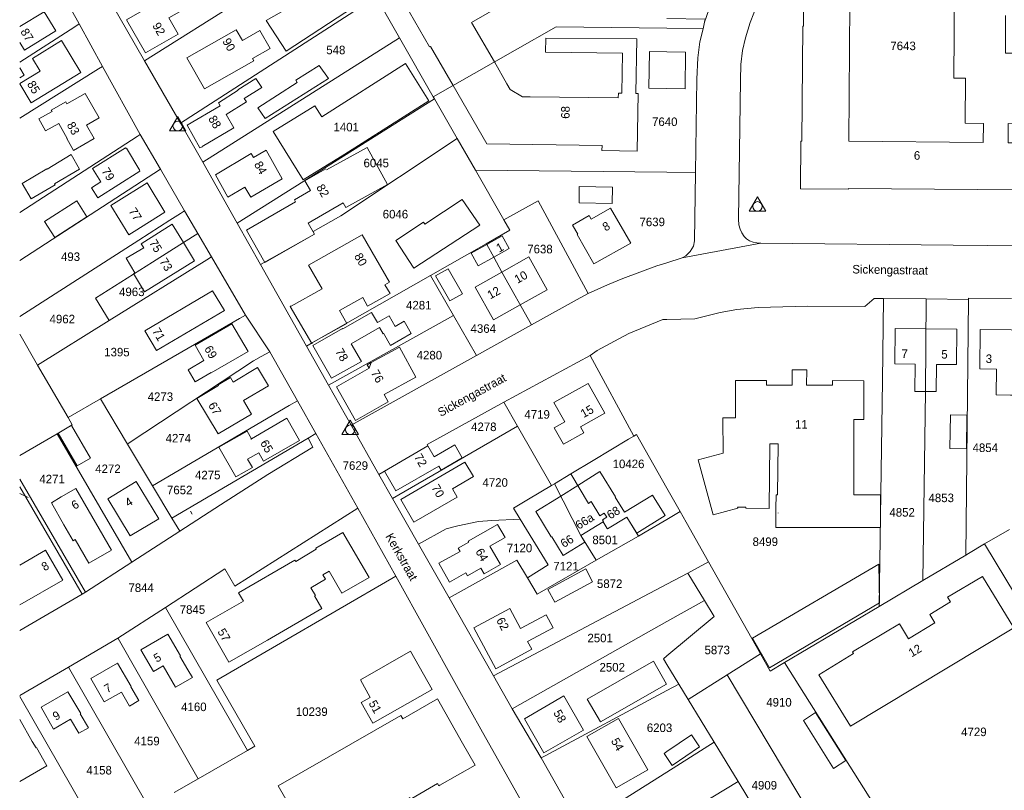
# Model space of a CAD drawing. Header units: metres. Extents: x 195864 to 198202, y 543264 to 544906.
# Tile 3 of 57: x 195864 to 196071, y 543562 to 543724. Entities that reach past the tile are written whole.
import ezdxf
from ezdxf.enums import TextEntityAlignment as Align

# ---------------------------------------------------------------- set-up
doc = ezdxf.new("R2010")
doc.units = ezdxf.units.M
doc.header["$MEASUREMENT"] = 0
for name, color, linetype, lineweight in [('Level 1', 7, 'Continuous', 0), ('Level 10', 7, 'Continuous', 0), ('Level 11', 7, 'Continuous', 0), ('Level 2', 7, 'Continuous', 0), ('Level 31', 7, 'Continuous', 0), ('Level 32', 7, 'Continuous', 0), ('Level 34', 7, 'Continuous', 0)]:
    doc.layers.add(name, color=color, linetype=linetype, lineweight=lineweight)
doc.styles.add('Style-CHAR_FAST_FONT', font='CHAR_FAST_FONT.shx')

# ---------------------------------------------------------------- blocks, each defined once
blk = doc.blocks.new('DC')
at = {"layer": 'Level 10', "color": 7, "linetype": 'Continuous', "lineweight": 0, "flags": 128}
blk.add_lwpolyline([(-1.84, -0.9), (1.63, -0.9), (-0.11, 2.1), (-1.84, -0.9)], dxfattribs=at)
at = {"layer": 'Level 10', "color": 7, "linetype": 'Continuous', "lineweight": 0}
blk.add_circle((-0.11, 0.11), 1, dxfattribs=at)

msp = doc.modelspace()

# ---------------------------------------------------------------- linework, layer by layer
at = {"layer": 'Level 1', "color": 7, "linetype": 'Continuous', "lineweight": 0}
for p, q in [((195890.02, 543715.67), (195931.49, 543741.87)), ((195870.4, 543734.08), (195876.26, 543723.45)), ((195882.72, 543728.38), (195890.02, 543715.67)), ((195897.57, 543702.52), (195938.78, 543729.13)), ((195938.78, 543729.13), (195943.72, 543720.51)), ((195876.26, 543723.45), (195881.18, 543714.52)), ((196007.62, 543722.44), (196007.95, 543723.84)), ((196000, 543722.54), (196007.62, 543722.44)), ((195902.29, 543694.31), (195943.72, 543720.51)), ((195943.72, 543720.51), (195950.8, 543708.13)), ((195890.02, 543715.67), (195897.57, 543702.52)), ((195881.18, 543714.52), (195889.08, 543700.19)), ((195909.51, 543681.49), (195951.07, 543707.68)), ((195950.8, 543708.13), (195951.07, 543707.68)), ((195951.07, 543707.68), (195955.86, 543699.31)), ((195897.57, 543702.52), (195902.29, 543694.31)), ((195889.08, 543700.19), (195893.37, 543692.83)), ((195955.86, 543699.31), (195959.67, 543692.66)), ((195863.71, 543673.58), (195893.37, 543692.83)), ((195893.37, 543692.83), (195898.45, 543684.09)), ((195902.29, 543694.31), (195909.51, 543681.49)), ((195959.67, 543692.66), (195965.68, 543682.18)), ((195959.67, 543692.66), (196000, 543692.19)), ((196000, 543692.19), (196006.03, 543692.12)), ((195897.58, 543683.53), (195898.45, 543684.09)), ((195898.45, 543684.09), (195901.25, 543679.28)), ((195888.82, 543677.92), (195895.35, 543682.1)), ((195895.35, 543682.1), (195897.58, 543683.53)), ((195909.51, 543681.49), (195914.43, 543672.76)), ((195863.71, 543661.83), (195888.82, 543677.92)), ((195901.25, 543679.28), (195904.09, 543674.41)), ((195950.25, 543670.42), (195961.97, 543677.14)), ((196003.25, 543674.17), (196019.82, 543677.25)), ((195904.09, 543674.41), (195911.25, 543662.12)), ((196000, 543673.13), (196003.25, 543674.17)), ((195914.43, 543672.76), (195924.13, 543655.56)), ((195950.25, 543670.42), (195955.08, 543662.01)), ((196045.62, 543665.6), (196054.62, 543665.51)), ((196054.62, 543665.51), (196063.53, 543665.36)), ((196062.97, 543611.55), (196063.53, 543665.36)), ((195911.25, 543662.12), (195916.41, 543654.36)), ((195928.76, 543647.31), (195955.08, 543662.01)), ((195955.08, 543662.01), (195959.91, 543653.59)), ((195867.49, 543651.55), (195882.58, 543660.97)), ((195959.91, 543653.59), (195971.48, 543660.05)), ((195863.71, 543658.07), (195867.49, 543651.55)), ((195924.13, 543655.56), (195928.76, 543647.31)), ((195916.41, 543654.36), (195922.22, 543644.05)), ((195933.54, 543638.89), (195959.91, 543653.59)), ((195965.68, 543643.76), (195983.82, 543653.63)), ((195983.82, 543653.63), (195993.05, 543636.6)), ((195867.49, 543651.55), (195873.89, 543640.51)), ((195928.76, 543647.31), (195933.54, 543638.89)), ((195873.89, 543640.51), (195880.73, 543644.46)), ((195880.73, 543644.46), (195886.41, 543634.94)), ((195922.22, 543644.05), (195926.11, 543637.14)), ((195965.68, 543643.76), (195968.58, 543638.68)), ((195933.54, 543638.89), (195939.34, 543628.55)), ((195942.22, 543623.5), (195968.58, 543638.68)), ((195968.58, 543638.68), (195975.7, 543626.22)), ((195863.71, 543632.51), (195871.58, 543637.09)), ((195871.58, 543637.09), (195887.36, 543610.04)), ((195924.43, 543636.15), (195926.11, 543637.14)), ((195926.11, 543637.14), (195934.95, 543621.42)), ((195991.95, 543635.97), (195993.05, 543636.6)), ((195886.41, 543634.94), (195891.67, 543626.15)), ((195895.75, 543619.35), (195924.43, 543636.15)), ((195939.34, 543628.55), (195942.22, 543623.5)), ((195976.33, 543626.59), (195979.78, 543628.66)), ((195863.71, 543627.57), (195877.54, 543603.74)), ((195891.67, 543626.15), (195895.75, 543619.35)), ((195975.7, 543626.22), (195976.33, 543626.59)), ((196000, 543625.67), (196002.8, 543620.71)), ((195942.22, 543623.5), (195947.72, 543613.81)), ((195934.95, 543621.42), (195942.93, 543607.07)), ((196001.08, 543619.64), (196002.8, 543620.71)), ((195895.75, 543619.35), (195897.47, 543616.55)), ((195995.42, 543616.35), (196000, 543619.01)), ((196000, 543619.01), (196001.08, 543619.64)), ((195887.36, 543610.04), (195897.47, 543616.55)), ((195985.11, 543610.46), (195994.04, 543615.56)), ((195994.04, 543615.56), (195995.42, 543616.35)), ((196066.91, 543613.89), (196072.17, 543616.93)), ((195947.72, 543613.81), (195954.14, 543602.52)), ((196066.91, 543613.89), (196091.5, 543572.94)), ((196053.91, 543606.17), (196062.97, 543611.55)), ((195877.54, 543603.74), (195887.36, 543610.04)), ((196004.39, 543607.76), (196008.8, 543610.09)), ((196008.8, 543610.09), (196019.72, 543590.74)), ((195894.42, 543600.49), (195906.88, 543608.63)), ((196000, 543605.43), (196004.39, 543607.76)), ((196004.39, 543607.76), (196007.91, 543601.99)), ((195942.93, 543607.07), (195955.7, 543584.1)), ((195963.49, 543586.08), (196000, 543605.43)), ((196044.74, 543600.73), (196053.91, 543606.17)), ((195876.84, 543603.34), (195877.54, 543603.74)), ((195954.14, 543602.52), (195963.49, 543586.08)), ((196000, 543597.53), (196007.91, 543601.99)), ((195884.4, 543594.04), (195894.42, 543600.49)), ((195894.42, 543600.49), (195911.68, 543570.37)), ((196024.78, 543588.88), (196044.74, 543600.73)), ((195967.43, 543579.16), (196000, 543597.53)), ((195874.02, 543587.91), (195884.4, 543594.04)), ((196012.7, 543586.32), (196019.72, 543590.74)), ((196024.78, 543588.88), (196050.49, 543548.18)), ((195863.71, 543581.96), (195874.02, 543587.91)), ((195874.02, 543587.91), (195890.86, 543558.47)), ((196000, 543588.49), (196002.5, 543584.38)), ((195963.49, 543586.08), (195967.43, 543579.16)), ((196004.48, 543581.13), (196012.7, 543586.32)), ((196000, 543583.04), (196002.5, 543584.38)), ((196002.5, 543584.38), (196004.48, 543581.13)), ((195863.71, 543581.77), (195880.48, 543552.53)), ((196004.48, 543581.13), (196009.95, 543572.12)), ((195967.43, 543579.16), (195973.54, 543568.82)), ((196000, 543565.82), (196009.95, 543572.12)), ((196009.95, 543572.12), (196014.99, 543563.83)), ((195901.27, 543564.42), (195911.68, 543570.37)), ((195911.68, 543570.37), (195913.25, 543571.27)), ((195973.54, 543568.82), (195981.71, 543554.42)), ((195896.23, 543561.54), (195901.27, 543564.42)), ((196000, 543554.78), (196014.99, 543563.83))]:
    msp.add_line(p, q, dxfattribs=at)
at = {"layer": 'Level 1', "color": 7, "linetype": 'Continuous', "lineweight": 0, "flags": 128}
for points in [[(196007.95, 543723.84), (196009.3, 543727.82), (196011, 543731.53), (196012.59, 543734.55), (196014.56, 543737.66), (196016.44, 543740.09), (196024.43, 543750), (196030.69, 543757.49), (196032.6, 543759.56), (196035.18, 543762.03), (196039.73, 543765.57), (196045.51, 543769.02), (196116.34, 543807.62)], [(196040.77, 543754.78), (196028.19, 543740.24), (196022.58, 543733.24), (196021.31, 543731.45), (196020.17, 543729.47), (196019.19, 543727.71), (196018.31, 543725.74), (196017.53, 543723.74), (196016.54, 543720.5), (196015.94, 543717.86), (196015.61, 543714.92), (196015.5, 543711.6), (196015.36, 543701.66), (196015.06, 543682.33), (196015.18, 543681.13), (196015.45, 543680.24), (196015.81, 543679.44), (196016.31, 543678.68), (196016.8, 543678.17), (196017.41, 543677.74), (196018.16, 543677.48), (196018.94, 543677.34), (196019.82, 543677.25)], [(195863.71, 543715.4), (195875.33, 543722.86), (195876.26, 543723.45)], [(196007.95, 543723.84), (196008.09, 543724.45), (196000, 543724.62)], [(195950.8, 543708.13), (195976.7, 543722.83), (196000, 543722.54)], [(196006.03, 543692.12), (196006.3, 543711.83), (196006.53, 543716.3), (196006.97, 543719.68), (196007.62, 543722.44)], [(195863.71, 543703.63), (195880.34, 543714), (195881.18, 543714.52)], [(195863.71, 543683.73), (195888.42, 543699.76), (195889.08, 543700.19)], [(195914.43, 543672.76), (195925.8, 543679.19), (195925.5, 543679.71), (195931.36, 543682.99), (195955.86, 543699.31)], [(196003.25, 543674.17), (196003.97, 543674.56), (196004.89, 543675.51), (196005.6, 543676.63), (196005.84, 543677.75), (196006.03, 543692.12)], [(195965.68, 543682.18), (195972.87, 543686.18), (195983.42, 543666.63)], [(195961.97, 543677.14), (195966.93, 543679.98), (195965.68, 543682.18)], [(195901.25, 543679.28), (195898.2, 543677.39), (195891.68, 543673.28), (195879.71, 543665.68), (195882.58, 543660.97)], [(195961.97, 543677.14), (195962.07, 543676.98), (195963.54, 543674.34), (195965.26, 543671.16), (195971.48, 543660.05)], [(196019.82, 543677.25), (196060.32, 543676.85), (196082.21, 543676.62)], [(195882.58, 543660.97), (195903.09, 543673.78), (195904.09, 543674.41)], [(195983.42, 543666.63), (195987.48, 543668.51), (195990.71, 543669.85), (195997.92, 543672.46), (196000, 543673.13)], [(195924.13, 543655.56), (195925.19, 543656.16), (195950.25, 543670.42)], [(195971.48, 543660.05), (195981.71, 543665.75), (195983.42, 543666.63)], [(196000, 543661.18), (196005.87, 543661.32), (196011.25, 543662.65), (196014.76, 543663.27), (196019.21, 543663.71), (196029.64, 543663.99), (196041.68, 543663.91), (196043.68, 543665.59), (196045.62, 543665.6)], [(196044.74, 543600.73), (196045.4, 543648.28), (196045.62, 543665.6)], [(196053.91, 543606.17), (196054.46, 543646.01), (196054.62, 543665.51)], [(196063.53, 543665.36), (196063.53, 543665.67), (196072.57, 543665.58)], [(195880.73, 543644.46), (195910.03, 543661.41), (195911.25, 543662.12)], [(195983.82, 543653.63), (195985.35, 543654.63), (195988.95, 543656.64), (195991.98, 543658.26), (195999.18, 543661.16), (196000, 543661.18)], [(195886.41, 543634.94), (195886.79, 543635.18), (195912.98, 543652.47), (195914.59, 543653.35), (195916.41, 543654.36)], [(195891.67, 543626.15), (195920.49, 543643.04), (195922.22, 543644.05)], [(195939.34, 543628.55), (195949.69, 543634.56), (195949.53, 543634.83), (195965.68, 543643.76)], [(195871.58, 543637.09), (195874.78, 543638.97), (195873.89, 543640.51)], [(195993.05, 543636.6), (195993.64, 543636.93), (196000, 543625.67)], [(195897.47, 543616.55), (195906, 543622.15), (195915.96, 543628.53), (195925.43, 543634.3), (195924.43, 543636.15)], [(195979.78, 543628.66), (195984.46, 543631.5), (195991.95, 543635.97)], [(195979.78, 543628.66), (195983.47, 543622.44), (195984.09, 543622.81), (195985.86, 543619.84), (195986.8, 543620.4), (195987.33, 543619.5), (195986.43, 543618.97), (195986.65, 543618.61), (195986.59, 543618.58), (195987.45, 543617.18)], [(195876.84, 543603.34), (195863.71, 543625.93)], [(195975.7, 543626.22), (195970.83, 543623.34), (195967.73, 543621.44), (195969.13, 543619.14)], [(195976.33, 543626.59), (195981.86, 543615.66), (195981.9, 543615.68), (195985.11, 543610.46)], [(195906.88, 543608.63), (195909.02, 543604.97), (195934.95, 543621.42)], [(196002.8, 543620.71), (196004.06, 543618.49), (196008.8, 543610.09)], [(195947.72, 543613.81), (195953.5, 543617.04), (195955.96, 543617.74), (195960.3, 543618.65), (195963.14, 543618.82), (195969.13, 543619.14)], [(195969.13, 543619.14), (195974.98, 543609.48), (195970.63, 543606.76)], [(195987.45, 543617.18), (195987.53, 543617.04), (195991.6, 543619.54), (195994.04, 543615.56)], [(196062.97, 543611.55), (196063.49, 543611.86), (196066.91, 543613.89)], [(195954.14, 543602.52), (195968.44, 543610.5), (195970.63, 543606.76)], [(195970.63, 543606.76), (195972.66, 543603.3), (195985.11, 543610.46)], [(195942.93, 543607.07), (195905.2, 543585.16), (195913.25, 543571.27)], [(195863.71, 543595.68), (195876.84, 543603.34)], [(196007.91, 543601.99), (196009.98, 543598.6), (196000, 543590.3)], [(195884.4, 543594.04), (195884.45, 543593.96), (195901.27, 543564.42)], [(196019.72, 543590.74), (196021.79, 543587.08), (196024.78, 543588.88)], [(196000, 543590.3), (195999.27, 543589.69), (196000, 543588.49)], [(196012.7, 543586.32), (196030.58, 543556.35), (196036.54, 543546.26), (196036.81, 543545.84), (196039.39, 543541.48)], [(195955.7, 543584.1), (195961.19, 543574.23), (195973.42, 543552.53)], [(195973.54, 543568.82), (195974.4, 543569.28), (196000, 543583.04)], [(195981.71, 543554.42), (195990.88, 543560.05), (196000, 543565.82)], [(196014.99, 543563.83), (196020.91, 543554.1), (196017.66, 543552.27)]]:
    msp.add_lwpolyline(points, dxfattribs=at)
at = {"layer": 'Level 11', "color": 7, "linetype": 'Continuous', "lineweight": 13}
for p, q in [((195863.71, 543722.89), (195868.86, 543726.03)), ((196000, 543717.59), (196003.93, 543717.52)), ((196003.83, 543709.76), (196003.93, 543717.52)), ((195944.95, 543715.1), (195949.88, 543707.27)), ((195926.78, 543714.72), (195928.71, 543711.93)), ((196003.83, 543709.76), (196000, 543709.84)), ((195887.8, 543679.73), (195894.31, 543683.81)), ((195890.02, 543666.99), (195900.55, 543673.52)), ((195953.91, 543671.86), (195956.93, 543666.62)), ((195912.52, 543636.07), (195919.97, 543640.36)), ((196023.44, 543620.42), (196023.46, 543620.41)), ((195986.59, 543618.58), (195987.45, 543617.18)), ((196005.18, 543573.65), (196000, 543570.13)), ((196000, 543568.9), (196001.12, 543567.24))]:
    msp.add_line(p, q, dxfattribs=at)
at = {"layer": 'Level 11', "color": 7, "linetype": 'Continuous', "lineweight": 13, "flags": 128}
for points in [[(195895.65, 543730.81), (195892.48, 543729), (195892.95, 543728.18), (195886.23, 543724.33), (195890.24, 543717.38), (195897.09, 543721.33), (195895.14, 543724.76), (195900.07, 543727.56), (195897.61, 543731.82)], [(195993.94, 543708.81), (195993.49, 543708.81), (195993.65, 543720.29), (195974.5, 543720.47), (195974.46, 543717.51), (195990.64, 543717.3), (195990.53, 543708.86), (195989.79, 543708.87), (195989.78, 543707.85), (195971.2, 543708.1), (195969.6, 543708.12), (195967.02, 543709.67), (195966.33, 543710.86), (195963.68, 543715.44), (195958.88, 543723.75), (195972.56, 543731.72)], [(196071.35, 543725.26), (196071.29, 543717.33), (196073.4, 543717.32), (196073.27, 543702.44), (196071.89, 543702.45), (196071.85, 543698.42), (196074.54, 543698.4), (196074.45, 543688.5), (196038.23, 543688.81), (196038.23, 543688.61), (196028.13, 543688.69), (196028.22, 543698.79), (196028.42, 543698.79), (196028.65, 543722.98), (196028.76, 543722.98), (196028.85, 543733.05)], [(195871.29, 543721.97), (195866.43, 543730.08), (195863.71, 543728.44)], [(196038.56, 543727.8), (196038.35, 543698.73), (196066.62, 543698.47), (196066.66, 543702.5), (196062.81, 543702.53), (196062.89, 543712), (196060.43, 543712.02), (196060.6, 543730.79)], [(195920.45, 543726.94), (195915.6, 543724.21), (195919.83, 543717.73), (195935.8, 543728.15)], [(195944.72, 543727.74), (195950.01, 543718.61), (195950.21, 543718.72), (195954.97, 543710.5), (195962.08, 543698.21), (195986.35, 543697.82), (195986.33, 543696.8), (195993.77, 543696.68), (195993.94, 543708.81)], [(195863.71, 543719.54), (195864.69, 543717.92), (195871.29, 543721.97)], [(195916.43, 543718.28), (195914.29, 543722.05), (195910.6, 543719.93), (195909.3, 543722.21), (195898.93, 543716.32), (195902.65, 543709.77), (195913.01, 543715.69), (195912.74, 543716.17), (195916.43, 543718.28)], [(195876.58, 543713.22), (195872.5, 543719.94), (195866.38, 543716.18), (195868, 543713.53), (195863.71, 543710.91)], [(196000, 543709.84), (195996.2, 543709.92), (195996.33, 543717.65), (196000, 543717.59)], [(195944.95, 543715.1), (195927.34, 543703.87), (195925.87, 543706.22), (195917.06, 543700.8), (195923.43, 543690.59), (195932.18, 543696.03), (195949.88, 543707.27)], [(195864.62, 543712.63), (195863.71, 543714.24)], [(195863.71, 543710.84), (195866.14, 543706.84), (195876.58, 543713.22)], [(195926.78, 543714.72), (195921.88, 543711.59), (195922.18, 543711.12), (195913.84, 543705.81), (195915.41, 543703.5), (195928.71, 543711.93)], [(195863.71, 543712.12), (195864.62, 543712.63)], [(195914.67, 543710.07), (195913.45, 543711.97), (195909.68, 543709.59), (195909.74, 543709.49), (195905.56, 543706.85), (195905.94, 543706.23), (195898.98, 543702.11), (195901.68, 543697.36), (195902.21, 543697.55), (195902.15, 543697.64), (195908.83, 543701.59), (195907.21, 543704.34), (195911.45, 543707.01), (195910.98, 543707.74), (195914.67, 543710.07)], [(195880.47, 543703.66), (195877.52, 543708.8), (195873.66, 543706.59), (195873.41, 543707.03), (195870.37, 543705.3), (195870.53, 543705.01), (195867.75, 543703.43), (195869.15, 543700.94), (195871.94, 543702.51), (195873.72, 543699.35), (195873.63, 543699.3), (195875.05, 543696.81), (195879.42, 543699.3), (195877.79, 543702.14), (195880.47, 543703.66)], [(195889.04, 543692.42), (195888.96, 543692.54), (195889.02, 543692.58), (195886.17, 543697.26), (195886.1, 543697.22), (195886.02, 543697.36), (195879.07, 543692.98), (195880.82, 543690.18), (195878.82, 543688.93), (195880.14, 543686.83), (195889.04, 543692.42)], [(195918.99, 543690.85), (195915.65, 543696.87), (195912.97, 543695.32), (195912.48, 543696.18), (195904.93, 543691.64), (195907.56, 543686.99), (195911.14, 543689.08), (195912.4, 543686.94), (195918.99, 543690.85)], [(195928.33, 543692.68), (195936.87, 543697.41), (195941.18, 543689.65), (195932.38, 543684.76), (195931.84, 543685.73)], [(195876.33, 543692.84), (195874.52, 543695.93), (195869.47, 543692.89), (195869.43, 543692.96), (195864.23, 543689.84), (195866.13, 543686.57), (195871.19, 543689.54), (195871.06, 543689.75), (195876.33, 543692.84)], [(195928.2, 543692.91), (195923.78, 543690.38), (195924.95, 543688.35), (195921.55, 543686.4), (195921.8, 543685.97), (195911.47, 543680.03), (195915.37, 543673.21), (195925.8, 543679.19), (195924.47, 543681.49), (195931.84, 543685.73)], [(195894.31, 543683.81), (195890.55, 543690.01), (195884.04, 543685.93)], [(195988.54, 543689.06), (195988.46, 543685.65), (195981.52, 543685.76), (195981.55, 543689.17), (195988.54, 543689.06)], [(195877.86, 543682.79), (195875.71, 543686.17), (195868.95, 543681.85), (195871.09, 543678.48), (195877.86, 543682.79)], [(195948.74, 543681.67), (195949.02, 543681.25), (195956.92, 543686.48), (195960.6, 543681.09)], [(195887.8, 543679.73), (195886.67, 543679.03), (195882.92, 543685.23), (195884.04, 543685.93)], [(195992.38, 543677.28), (195988.16, 543684.63), (195984.08, 543682.31), (195983.65, 543683.06), (195980.14, 543681.06), (195981.22, 543679.16), (195981.13, 543679.11), (195984.64, 543672.94), (195992.38, 543677.28)], [(195900.55, 543673.52), (195898.2, 543677.39), (195895.84, 543681.27), (195889.3, 543677.14), (195889.82, 543676.3)], [(195948.74, 543681.67), (195942.9, 543677.81), (195946.74, 543671.97), (195960.6, 543681.09)], [(195941.71, 543666.67), (195936.98, 543664.01), (195935.97, 543665.82), (195931.07, 543663.08), (195932.61, 543660.33), (195925.34, 543656.3), (195925.39, 543656.21), (195925.21, 543656.11), (195920.67, 543663.95), (195920.85, 543664.06), (195920.91, 543663.96), (195927.38, 543667.63), (195924.55, 543672.6), (195935.82, 543679.04), (195941.59, 543669.05), (195940.64, 543668.49), (195941.71, 543666.67)], [(195966.8, 543676.16), (195965.34, 543678.81), (195962.07, 543676.98), (195958.79, 543675.14), (195960.28, 543672.51), (195963.54, 543674.34), (195966.8, 543676.16)], [(195890.02, 543666.99), (195887.69, 543670.85), (195887.97, 543671.02), (195886.14, 543674.08), (195889.82, 543676.3)], [(195974.8, 543667.44), (195970.93, 543674.35), (195965.26, 543671.16), (195959.6, 543668), (195963.46, 543661.09), (195969.12, 543664.26), (195974.8, 543667.44)], [(195956.93, 543666.62), (195954.31, 543665.14), (195951.28, 543670.36), (195953.91, 543671.86)], [(195906.81, 543663.05), (195904.34, 543667.19), (195890.06, 543658.79), (195892.51, 543654.63), (195906.81, 543663.05)], [(195946.16, 543658.2), (195944.69, 543660.82), (195942.78, 543659.73), (195941.51, 543661.94), (195939.04, 543660.52), (195937.79, 543662.68), (195931.73, 543659.2), (195931.68, 543659.29), (195925.44, 543655.71), (195929.37, 543648.85), (195935.66, 543652.32), (195933.51, 543656.07), (195939.5, 543659.51), (195940.29, 543658.16), (195940.32, 543658.31), (195941.8, 543655.72), (195946.16, 543658.2)], [(195911.83, 543654.47), (195908.42, 543660.29), (195900.63, 543655.78), (195902.51, 543652.52), (195899.19, 543650.61), (195900.67, 543648.06), (195904, 543649.99), (195904.02, 543649.95), (195911.83, 543654.47)], [(196061.07, 543659.13), (196060.97, 543651.67), (196056.79, 543651.73), (196056.71, 543645.98), (196054.46, 543646.01), (196052.22, 543646.04), (196052.27, 543651.8), (196048, 543651.83), (196048.05, 543659.3), (196054.57, 543659.22), (196061.07, 543659.13)], [(196079.06, 543658.87), (196078.97, 543650.63), (196075.46, 543650.67), (196075.4, 543645.23), (196072.37, 543645.26), (196069.34, 543645.29), (196069.39, 543650.75), (196065.88, 543650.79), (196065.96, 543659.07), (196072.51, 543658.97), (196079.06, 543658.87)], [(195930.41, 543647.01), (195937.28, 543650.93), (195937.74, 543652.11), (195943.67, 543655.38), (195947.17, 543649.04), (195940.48, 543645.35), (195941.33, 543643.85)], [(195916.11, 543647.2), (195913.81, 543651.07), (195908.65, 543648.01), (195908.09, 543648.95), (195905.5, 543647.41), (195905.59, 543647.26), (195901.04, 543644.56), (195905.48, 543637.09), (195912.56, 543641.24), (195910.87, 543644.13), (195916.11, 543647.2)], [(195937.74, 543652.11), (195936.89, 543651.64), (195937.28, 543650.93)], [(196026.39, 543647.34), (196026.4, 543650.55), (196029.45, 543650.55), (196029.44, 543647.33)], [(195930.41, 543647.01), (195934.41, 543639.93), (195941.33, 543643.85)], [(195986.93, 543641.45), (195983.42, 543647.71), (195976.19, 543643.7), (195978.48, 543639.62), (195976.3, 543638.39), (195978.26, 543634.89), (195982.52, 543637.27), (195981.79, 543638.58), (195986.93, 543641.45)], [(196026.39, 543647.34), (196020.97, 543647.35), (196020.97, 543648.33), (196014.45, 543648.34), (196014.47, 543640.46)], [(196029.44, 543647.33), (196034.87, 543647.32), (196034.87, 543648.3), (196041.46, 543648.29), (196041.47, 543640.12), (196039.35, 543640.12), (196039.37, 543624.25), (196045.01, 543624.25), (196044.97, 543617.34), (196031, 543617.34)], [(196014.47, 543640.46), (196011.81, 543640.45), (196011.83, 543633.04)], [(196063.19, 543641.05), (196063.1, 543633.96), (196059.62, 543633.97), (196059.7, 543641.09), (196063.19, 543641.05)], [(195878.61, 543631.95), (195875.79, 543630.32), (195871.81, 543637.22), (195874.61, 543638.84), (195878.61, 543631.95)], [(195914.06, 543633.08), (195915.06, 543631.34), (195922.63, 543635.67), (195919.97, 543640.36)], [(195912.48, 543635.88), (195912.41, 543636.01), (195912.52, 543636.07), (195911.61, 543637.65), (195905.68, 543634.25), (195909.24, 543628.03), (195912.71, 543630.01), (195911.72, 543631.74), (195914.06, 543633.08)], [(195956.88, 543632), (195955.38, 543634.76), (195951.02, 543632.25), (195949.69, 543634.56), (195940.53, 543629.23), (195942.94, 543625.05), (195951.96, 543630.29), (195952.46, 543629.43), (195956.88, 543632)], [(196021.52, 543621.38), (196021.71, 543635.01), (196023.44, 543634.98), (196023.28, 543624.22), (196023.02, 543624.22), (196022.98, 543621.37), (196022.97, 543617.34), (196031, 543617.34)], [(196011.83, 543633.04), (196006.59, 543631.59), (196009.72, 543620), (196014.95, 543621.41), (196014.9, 543621.62), (196016.63, 543621.64), (196016.63, 543621.42), (196021.52, 543621.38)], [(195959.26, 543628.09), (195957.49, 543631.1), (195943.95, 543623.29), (195946.72, 543618.45), (195955.87, 543623.73), (195954.83, 543625.53), (195959.26, 543628.09)], [(195981.23, 543626.22), (195985.92, 543629.14), (195989.21, 543623.8), (195989.13, 543623.76), (195991.08, 543620.59)], [(195892.98, 543619.18), (195888.27, 543627.04), (195882.28, 543623.41), (195886.98, 543615.58), (195892.98, 543619.18)], [(195981.23, 543626.22), (195977.65, 543623.99), (195972.41, 543620.73), (195975.67, 543615.36), (195975.76, 543615.42), (195978.17, 543611.46), (195982.75, 543614.29), (195981.9, 543615.68), (195986.59, 543618.58)], [(195872.45, 543623.79), (195875.55, 543625.54), (195883.02, 543612.56), (195878.29, 543609.84), (195875.41, 543614.82), (195874.95, 543614.55), (195873, 543617.91)], [(195987.45, 543617.18), (195987.53, 543617.04), (195991.6, 543619.54), (195993.66, 543616.19), (195999.64, 543619.85), (195996.97, 543624.2), (195991.08, 543620.59)], [(195873, 543617.91), (195870.41, 543622.55), (195872.45, 543623.79)], [(195957.68, 543607.78), (195958.03, 543607.17), (195960.84, 543608.78), (195961.52, 543607.59), (195964.95, 543609.57), (195962.75, 543613.39), (195965.92, 543615.22), (195964.3, 543618.02), (195958.14, 543614.47), (195958.28, 543614.24), (195956.08, 543612.97)], [(195937.29, 543606.81), (195931.76, 543616.33), (195926.05, 543613.02), (195926.18, 543612.82), (195921.85, 543610.2), (195921.68, 543610.48), (195909.82, 543603.59), (195910.83, 543601.82), (195902.98, 543597.35), (195907.74, 543588.98), (195915.88, 543593.62), (195927.36, 543600.28), (195925.8, 543602.95), (195925.98, 543603.05), (195925.04, 543604.67), (195928.08, 543606.44), (195927.55, 543607.35), (195928.9, 543608.13), (195931.58, 543603.5), (195937.29, 543606.81)], [(195872.81, 543606.29), (195869.17, 543612.57), (195863.71, 543609.42)], [(195956.08, 543612.97), (195956.45, 543612.32), (195951.95, 543609.86), (195954.22, 543605.87), (195957.68, 543607.78)], [(196044.76, 543601.5), (196044.67, 543609.65), (196018.04, 543594.02), (196021.63, 543587.78), (196044.76, 543601.5)], [(195984.35, 543605.91), (195982.93, 543608.62), (195974.94, 543604.29), (195976.38, 543601.63), (195984.35, 543605.91)], [(195863.71, 543601.04), (195872.81, 543606.29)], [(196039.3, 543590.79), (196031.98, 543586.32), (196038.66, 543575.52), (196073.08, 543596.24), (196066.44, 543607.05), (196059.09, 543602.71), (196059.73, 543601.66), (196055.36, 543599), (196056.42, 543597.24), (196050.86, 543593.91)], [(195976.03, 543596.25), (195974.56, 543598.94), (195969.21, 543596.07), (195966.94, 543600.3), (195959.38, 543596.25), (195964.01, 543587.6), (195971.59, 543591.69), (195970.68, 543593.37), (195976.03, 543596.25)], [(196050.86, 543593.91), (196048.97, 543597.08), (196039.07, 543591.18), (196039.3, 543590.79)], [(195897.55, 543590.29), (195894.9, 543594.89), (195889.22, 543591.61), (195891.88, 543587)], [(195950.57, 543583.24), (195946.02, 543591.3), (195935.45, 543585.24), (195937.54, 543581.56), (195935.62, 543580.47), (195938.06, 543576.16), (195950.57, 543583.24)], [(195888.81, 543580.88), (195887.11, 543583.81), (195887.2, 543583.86), (195884.34, 543588.79), (195878.68, 543585.52), (195881.51, 543580.59), (195885.13, 543582.66), (195886.82, 543579.7), (195888.81, 543580.88)], [(195891.88, 543587), (195893.93, 543588.19), (195896.53, 543583.68), (195900.07, 543585.72), (195899.11, 543587.38), (195897.45, 543590.23), (195897.55, 543590.29)], [(195999.93, 543584.32), (195997.19, 543589.19), (195983.25, 543581.17), (195986.05, 543576.42), (195999.93, 543584.32)], [(195878.19, 543575.18), (195876.46, 543578.12), (195876.56, 543578.18), (195873.88, 543582.76), (195868.22, 543579.49), (195870.86, 543574.9), (195874.43, 543576.99), (195876.16, 543574.04), (195878.19, 543575.18)], [(195956.97, 543571.95), (195951.67, 543581.27), (195944.37, 543577.07), (195943.98, 543577.76), (195918.17, 543562.91), (195924.34, 543552.19)], [(195982.43, 543574.62), (195978.33, 543581.87), (195970.01, 543577.05), (195974.07, 543569.86), (195982.43, 543574.62)], [(196037.67, 543568.26), (196035.11, 543566.58), (196028.76, 543576.71), (196031.31, 543578.35), (196037.67, 543568.26)], [(195866.37, 543572.3), (195863.71, 543576.88)], [(195995.98, 543566.29), (195989.79, 543577.11), (195983.15, 543573.35), (195989.3, 543562.47), (195995.98, 543566.29)], [(195863.71, 543563.86), (195869.44, 543567.16), (195867.23, 543570.99), (195867.15, 543570.95), (195866.37, 543572.3)], [(196001.12, 543567.24), (196006.87, 543571.16), (196005.18, 543573.65)], [(195952.21, 543563.07), (195959.62, 543567.29), (195956.97, 543571.95)], [(196000, 543570.13), (195999.43, 543569.74), (196000, 543568.9)], [(195951.25, 543548.39), (195951.54, 543548.56), (195949.72, 543551.75), (195949.44, 543551.6), (195947.46, 543555.07), (195947.08, 543554.86), (195947.3, 543554.49), (195946.03, 543553.77), (195943.32, 543558.55), (195943.6, 543558.7), (195943.39, 543559.06), (195945.85, 543560.48), (195946.09, 543560.07), (195946.32, 543560.2), (195946.29, 543560.25), (195951.72, 543563.39), (195951.98, 543562.93), (195952.21, 543563.07)]]:
    msp.add_lwpolyline(points, dxfattribs=at)
at = {"layer": 'Level 31', "color": 7, "linetype": 'Continuous', "lineweight": 0}
for p, q in [((195863.71, 543624.5), (195865.52, 543623.66)), ((195899.7, 543620.82), (195900.02, 543620.2))]:
    msp.add_line(p, q, dxfattribs=at)

# ---------------------------------------------------------------- block references
at = {"layer": 'Level 10', "color": 7, "linetype": 'Continuous', "lineweight": 0}
for p in [(195897.1, 543701.84), (196019.2, 543684.9), (195933.42, 543637.85)]:
    msp.add_blockref('DC', p, dxfattribs=at)

# ---------------------------------------------------------------- texts
at = {"layer": 'Level 2', "color": 7, "linetype": 'Continuous', "lineweight": 13, "style": 'Style-CHAR_FAST_FONT'}
for s, p in [('7643', (196049.75, 543718.83)), ('548', (195930.29, 543717.97)), ('1401', (195932.48, 543701.72)), ('7640', (195999.56, 543702.85)), ('6045', (195938.8, 543694.15)), ('6046', (195942.84, 543683.38)), ('7639', (195996.92, 543681.74)), ('7638', (195973.28, 543676.02)), ('493', (195874.42, 543674.41)), ('4963', (195887.32, 543667.01)), ('4281', (195947.76, 543664.2)), ('4962', (195872.68, 543661.28)), ('4364', (195961.34, 543659.27)), ('1395', (195884.19, 543654.31)), ('4280', (195949.99, 543653.67)), ('4273', (195893.34, 543644.93)), ('4719', (195972.68, 543641.18)), ('4278', (195961.45, 543638.57)), ('4274', (195897.12, 543636.17)), ('4854', (196067.06, 543634.16)), ('4272', (195882.29, 543629.72)), ('7629', (195934.4, 543630.41)), ('4271', (195870.53, 543627.56)), ('4275', (195903.31, 543628.41)), ('7652', (195897.41, 543625.26)), ('4720', (195963.85, 543626.84)), ('4853', (196057.78, 543623.6)), ('4852', (196049.55, 543620.55)), ('8501', (195986.99, 543614.74)), ('7120', (195968.97, 543613.03)), ('8499', (196020.73, 543614.36)), ('7121', (195978.76, 543609.21)), ('7844', (195889.29, 543604.66)), ('5872', (195987.96, 543605.51)), ('7845', (195900.09, 543600.07)), ('2501', (195985.95, 543594.07)), ('5873', (196010.61, 543591.55)), ('2502', (195988.5, 543587.91)), ('4160', (195900.4, 543579.57)), ('4910', (196023.61, 543580.53)), ('10239', (195925.22, 543578.55)), ('6203', (195998.46, 543575.16)), ('4729', (196064.66, 543574.3)), ('4159', (195890.51, 543572.36)), ('4158', (195880.44, 543566.22)), ('4909', (196020.53, 543563.05))]:
    msp.add_text(s, height=1.8, rotation=0, dxfattribs=at).set_placement(p, align=Align.MIDDLE_CENTER)
msp.add_text('10426', height=1.8, dxfattribs=at).set_placement((195991.93, 543630.76), align=Align.MIDDLE_CENTER)
at = {"layer": 'Level 32', "color": 7, "linetype": 'Continuous', "lineweight": 13, "style": 'Style-CHAR_FAST_FONT'}
for s, rotation, p in [('92', 299.5886, (195891.59, 543723.13)), ('87', 301.1308, (195863.79, 543721.84)), ('90', 299.6667, (195906.34, 543719.82)), ('85', 301.2585, (195865.19, 543710.8)), ('68', 89.1979, (195979.51, 543703.46)), ('83', 299.4108, (195873.56, 543702.19)), ('88', 300.5411, (195903.35, 543703.5)), ('6', 359.5416, (196052.01, 543694.85)), ('84', 299.0268, (195913.01, 543693.89)), ('79', 302.0054, (195880.87, 543692.46)), ('82', 299.9225, (195926.1, 543689.05)), ('77', 302.0054, (195886.58, 543684.03)), ('8', 29.5388, (195987.09, 543679.71)), ('75', 301.6714, (195890.89, 543677.36)), ('1', 28.6151, (195964.67, 543675.26)), ('73', 302.0054, (195893.06, 543673.43)), ('80', 300.0007, (195934.08, 543674.54)), ('10', 29.3328, (195968.53, 543668.69)), ('12', 29.1548, (195962.81, 543665.39)), ('71', 300.5411, (195891.54, 543658.75)), ('69', 299.9511, (195902.51, 543655.03)), ('78', 299.7946, (195930.11, 543654.46)), ('7', 359.6562, (196049.4, 543653.07)), ('5', 359.2552, (196057.79, 543652.96)), ('3', 359.3697, (196067.14, 543652.02)), ('76', 299.4607, (195937.6, 543649.95)), ('67', 300.7475, (195903.34, 543643.13)), ('15', 29.1548, (195982.46, 543640.39)), ('11', 0.0573, (196026.98, 543638.17)), ('65', 299.9225, (195914.29, 543635.19)), ('72', 299.9225, (195946.7, 543632.24)), ('70', 300.0007, (195950.35, 543625.78)), ('6', 29.4108, (195875.24, 543621.06)), ('4', 31.2095, (195886.57, 543621.62)), ('68', 31.5925, (195988.07, 543619.03)), ('66a', 31.7201, (195981.44, 543616.87)), ('66', 31.7201, (195978.3, 543613.01)), ('64', 299.9511, (195959.62, 543612.32)), ('8', 30.0007, (195868.95, 543608.11)), ('62', 298.2309, (195964.01, 543597.82)), ('57', 300.2565, (195905.29, 543595.43)), ('5', 29.9225, (195892.57, 543588.84)), ('12', 30.9245, (196051.57, 543589.97)), ('7', 29.7449, (195882.15, 543582.4)), ('51', 299.5388, (195937.13, 543580.33)), ('9', 30.3348, (195871.31, 543576.61)), ('58', 299.4607, (195976.03, 543578.32)), ('54', 299.7449, (195988.17, 543572.39))]:
    msp.add_text(s, height=1.8, rotation=rotation, dxfattribs=at).set_placement(p)
at = {"layer": 'Level 34', "color": 7, "linetype": 'Continuous', "lineweight": 13, "style": 'Style-CHAR_FAST_FONT'}
for s, rotation, p in [('Sickengastraat', 359.0261, (196039.05, 543670.89)), ('Sickengastraat', 28.8209, (195952.38, 543640.64)), ('Kerkstraat', 299.4108, (195940.67, 543615.51))]:
    msp.add_text(s, height=1.8, rotation=rotation, dxfattribs=at).set_placement(p)

doc.saveas('drawing.dxf')
